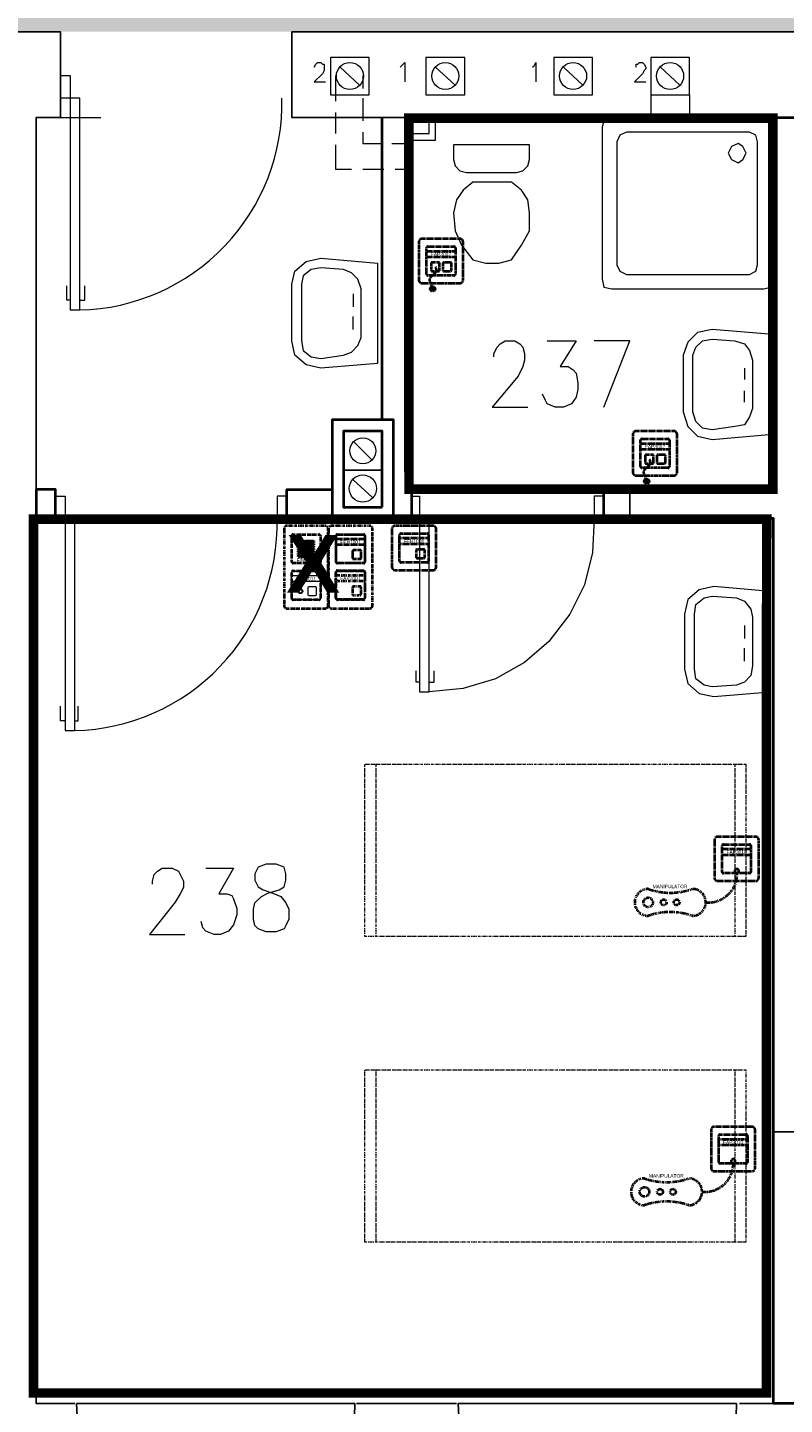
# Model space of a CAD drawing. Header units: millimetres. Extents: x 1 to 17496, y 1 to 30809.
# Tile 184 of 256: x 9684 to 10078, y 20737 to 21454. Entities that reach past the tile are written whole.
import ezdxf
from ezdxf.enums import TextEntityAlignment as Align

# ---------------------------------------------------------------- set-up
doc = ezdxf.new("R2010")
doc.units = ezdxf.units.MM
doc.linetypes.add('BORDER', pattern=[1.75, 0.5, -0.25, 0.5, -0.25, 0, -0.25])
doc.linetypes.add('CENTER', pattern=[2, 1.25, -0.25, 0.25, -0.25])
for name, color, linetype, lineweight in [('0_Przyz_do demontażu', 1, 'CENTER', 40), ('0_Przyz_FAP2001', 1, 'BORDER', 40), ('0_Przyz_FAP3002', 1, 'CENTER', 40), ('0_Przyz_FAP3010', 1, 'CENTER', 40), ('0_Przyz_FEH-1001', 1, 'CENTER', 40), ('0_Przyz_FIM1100', 1, 'BORDER', 40), ('0_Przyz_Manipulator', 1, 'BORDER', 40), ('0_Przyz_Ramka x4', 1, 'BORDER', 40), ('0_Przyz_Sala chorych', 5, 'BORDER', 40), ('0_Przyz_WC pacjenta', 30, 'CENTER', 40), ('0_Przyz_łóżko', 150, 'BORDER', 40), ('2DE_OBJ_ABB-SIGNAL', 7, 'Continuous', 18), ('N_SSP_ewakuacja', 4, 'CENTER', 40)]:
    doc.layers.add(name, color=color, linetype=linetype, lineweight=lineweight)
for name, color, linetype in [('2DE_TXTMARK', 41, 'Continuous'), ('2DE_TXTNUM', 11, 'Continuous'), ('PDF _Geometria', 7, 'Continuous')]:
    doc.layers.add(name, color=color, linetype=linetype)
doc.styles.add('arial', font='arialbd.ttf')
doc.styles.add('CP_ATTR', font='ARIAL.TTF')
doc.styles.add('CP_ELATT', font='ARIAL.TTF')

# ---------------------------------------------------------------- blocks, each defined once
blk = doc.blocks.new('2de_abb_sig_045_1psoxj')
blk.add_lwpolyline([(0, 20), (0, 0, 0.414214), (1.5, -1.5), (21.5, -1.5, 0.414214), (23, 0), (23, 20, 0.414214), (21.5, 21.5), (1.5, 21.5, 0.414214)], format="xyb", close=True)
at = {"flags": 128}
for points in [[(4, 3.1), (4, 16.9)], [(4.6, 17.5), (18.4, 17.5)], [(19, 16.9), (19, 3.1)], [(18.4, 2.5), (4.6, 2.5)]]:
    blk.add_lwpolyline(points, dxfattribs=at)
for centre, start, end in [((4.6, 16.9), 90, 180), ((18.4, 16.9), 0, 90), ((4.6, 3.1), 180, 270), ((18.4, 3.1), 270, 0)]:
    blk.add_arc(centre, 0.6, start, end)
at = {"linetype": 'Continuous', "style": 'CP_ATTR', "flags": 9}
for tag in ['NAME', 'ARTICLE', 'MARK2', 'OTHER1', 'PRODUCT-TYPE', 'ORDER-NO', 'PRODUCER', 'VOLTAGE', 'CURRENT', 'POWER', 'CHARACTER', 'IP', 'OTHER', 'LINK', 'WEIGHT', 'NUMBER', 'GROUP', 'FUNCTION', 'EL-STATUS']:
    blk.add_attdef(tag, text='', height=0.00005, dxfattribs=at).set_placement((0, 0), align=Align.MIDDLE_LEFT)
at = {"layer": '2DE_TXTMARK', "linetype": 'ByBlock', "style": 'CP_ATTR', "width": 0.8, "flags": 8}
blk.add_attdef('MARK1', text='', height=1.8, dxfattribs=at).set_placement((11.5, 27), align=Align.CENTER)
at = {"layer": '2DE_TXTNUM', "style": 'CP_ELATT', "width": 0.8}
blk.add_attdef('TAG', text='', height=2.5, dxfattribs=at).set_placement((11.5, 23), align=Align.CENTER)
blk = doc.blocks.new('2de_abb_sig_012_53oms7o')
at = {"layer": '0_Przyz_FAP3010', "color": 1}
for p, q in [((15, 5), (0, 5)), ((15, 2), (0, 2)), ((6.68, -7.5), (6.68, -5.79)), ((8.63, -7.5), (8.63, -5.79))]:
    blk.add_line(p, q, dxfattribs=at)
at = {"layer": '0_Przyz_FAP3010', "color": 1, "flags": 128}
for points in [[(0.6, 7.5), (14.4, 7.5)], [(0, -6.9), (0, 6.9)], [(15, 6.9), (15, -6.9)], [(14.4, -7.5), (0.6, -7.5)]]:
    blk.add_lwpolyline(points, dxfattribs=at)
at = {"layer": '0_Przyz_FAP3010', "color": 1}
for centre, radius, start, end in [((0.6, 6.9), 0.6, 90, 180), ((14.4, 6.9), 0.6, 0, 90), ((0.6, -6.9), 0.6, 180, 270), ((7.65, -6.54), 1.23, 37.66917, 142.33083), ((14.4, -6.9), 0.6, 270, 0)]:
    blk.add_arc(centre, radius, start, end, dxfattribs=at)
at = {"layer": '0_Przyz_FAP3010', "color": 1, "style": 'CP_ELATT', "width": 0.8}
blk.add_attdef('TAG', text='', height=2.5, dxfattribs=at).set_placement((7.5, 9), align=Align.CENTER)
at = {"layer": '0_Przyz_FAP3010', "color": 1, "linetype": 'ByBlock', "style": 'CP_ATTR', "width": 0.8, "flags": 8}
blk.add_attdef('MARK1', text='', height=1.8, dxfattribs=at).set_placement((7.5, 3.5), align=Align.MIDDLE_CENTER)
at = {"layer": '0_Przyz_FAP3010', "color": 1, "linetype": 'Continuous', "style": 'CP_ATTR', "flags": 9}
for tag in ['NAME', 'ARTICLE', 'MARK2', 'OTHER1', 'PRODUCT-TYPE', 'ORDER-NO', 'PRODUCER', 'VOLTAGE', 'CURRENT', 'POWER', 'CHARACTER', 'IP', 'OTHER', 'LINK', 'WEIGHT', 'NUMBER', 'GROUP', 'FUNCTION', 'EL-STATUS']:
    blk.add_attdef(tag, text='', height=0.00005, dxfattribs=at).set_placement((0, -6.9), align=Align.MIDDLE_LEFT)
blk = doc.blocks.new('2de_abb_sig_011_53jswgj')
blk.add_hatch(color=256).paths.add_polyline_path([(4.43, -14.56, 0.52796), (2.73, -13.39, 1.894083)])
for p, q in [((15, 5), (0, 5)), ((15, 2), (0, 2)), ((2.32, -1.2), (2.32, -4.8)), ((6.38, -0.75), (2.76, -0.75)), ((2.77, -5.25), (6.37, -5.25)), ((4.46, -6.18), (2.81, -7.85)), ((6.82, -4.8), (6.82, -1.2)), ((6.82, -4.35), (6.82, -4.35)), ((8.47, -1.2), (8.47, -4.8)), ((12.53, -0.75), (8.91, -0.75)), ((8.92, -5.25), (12.52, -5.25)), ((12.97, -4.8), (12.97, -1.2)), ((12.97, -4.35), (12.97, -4.35)), ((1.71, -10.8), (3.18, -14.56))]:
    blk.add_line(p, q)
at = {"flags": 128}
for points in [[(0.6, 7.5), (14.4, 7.5)], [(0, -6.9), (0, 6.9)], [(15, 6.9), (15, -6.9)], [(14.4, -7.5), (0.6, -7.5)]]:
    blk.add_lwpolyline(points, dxfattribs=at)
blk.add_circle((3.18, -14.56), 1.25)
for centre, radius, start, end in [((0.6, 6.9), 0.6, 90, 180), ((14.4, 6.9), 0.6, 0, 90), ((0.6, -6.9), 0.6, 180, 270), ((2.77, -1.2), 0.45, 88.75983, 180), ((2.77, -4.8), 0.45, 180, 270), ((2.77, -4.52), 2.36, 315.55137, 40.26904), ((6.37, -1.2), 0.45, 0, 91.24017), ((6.37, -4.8), 0.45, 270, 0), ((8.92, -1.2), 0.45, 88.75983, 180), ((8.92, -4.8), 0.45, 180, 270), ((12.52, -1.2), 0.45, 0, 91.24017), ((12.52, -4.8), 0.45, 270, 0), ((14.4, -6.9), 0.6, 270, 0), ((3.91, -9.94), 2.36, 117.73799, 201.32906)]:
    blk.add_arc(centre, radius, start, end)
at = {"linetype": 'Continuous', "style": 'CP_ATTR', "flags": 9}
for tag in ['NAME', 'ARTICLE', 'MARK2', 'OTHER1', 'PRODUCT-TYPE', 'ORDER-NO', 'PRODUCER', 'VOLTAGE', 'CURRENT', 'POWER', 'CHARACTER', 'IP', 'OTHER', 'LINK', 'WEIGHT', 'NUMBER', 'GROUP', 'FUNCTION', 'EL-STATUS']:
    blk.add_attdef(tag, text='', height=0.00005, dxfattribs=at).set_placement((0, -6.9), align=Align.MIDDLE_LEFT)
at = {"layer": '2DE_TXTMARK', "linetype": 'ByBlock', "style": 'CP_ATTR', "width": 0.8, "flags": 8}
blk.add_attdef('MARK1', text='', height=1.8, dxfattribs=at).set_placement((7.5, 3.5), align=Align.MIDDLE_CENTER)
at = {"layer": '2DE_TXTNUM', "style": 'CP_ELATT', "width": 0.8}
blk.add_attdef('TAG', text='', height=2.5, dxfattribs=at).set_placement((7.5, 9), align=Align.CENTER)
blk = doc.blocks.new('2de_abb_sig_n52_f0txfx9')
for centre, radius in [((-46.34, -15.39), 2.5), ((-38.25, -15.39), 1.5), ((-31.53, -15.39), 1.5)]:
    blk.add_circle(centre, radius)
for centre, radius, start, end in [((-15.05, -0.39), 15.06, 265.11181, 1.48602), ((-46.34, -15.39), 7, 90, 270), ((-34.83, 24.3), 34.66, 250.62217, 289.37783), ((-23.33, -15.39), 7, 270, 90), ((-34.83, -55.09), 34.66, 70.62217, 109.37783)]:
    blk.add_arc(centre, radius, start, end)
at = {"linetype": 'Continuous', "style": 'CP_ATTR', "flags": 9}
for tag in ['ARTICLE', 'NAME', 'EL-STATUS', 'FUNCTION', 'GROUP', 'NUMBER', 'WEIGHT', 'LINK', 'OTHER', 'IP', 'CHARACTER', 'POWER', 'CURRENT', 'VOLTAGE', 'PRODUCER', 'ORDER-NO', 'PRODUCT-TYPE', 'OTHER1', 'MARK2']:
    blk.add_attdef(tag, text='', height=0.00005, dxfattribs=at).set_placement((-46.34, -22.39), align=Align.MIDDLE_LEFT)
at = {"layer": '2DE_TXTMARK', "linetype": 'ByBlock', "style": 'CP_ATTR', "width": 0.8, "flags": 8}
blk.add_attdef('MARK1', text='', height=1.8, dxfattribs=at).set_placement((-34.94, -7.09), align=Align.MIDDLE_CENTER)
at = {"layer": '2DE_TXTNUM', "style": 'CP_ELATT', "width": 0.8}
blk.add_attdef('TAG', text='', height=2.5, dxfattribs=at).set_placement((-34.94, -4.09), align=Align.CENTER)
blk = doc.blocks.new('2de_abb_sig_001_fzxmh7f')
for p, q in [((15, 5), (0, 5)), ((15, 2), (0, 2)), ((8.57, -1.2), (8.57, -4.8)), ((12.63, -0.75), (9.01, -0.75)), ((9.02, -5.25), (12.62, -5.25)), ((13.07, -4.8), (13.07, -1.2)), ((13.07, -4.35), (13.07, -4.35))]:
    blk.add_line(p, q)
at = {"flags": 128}
for points in [[(0.6, 7.5), (14.4, 7.5)], [(0, -6.9), (0, 6.9)], [(15, 6.9), (15, -6.9)], [(14.4, -7.5), (0.6, -7.5)]]:
    blk.add_lwpolyline(points, dxfattribs=at)
for centre, radius, start, end in [((0.6, 6.9), 0.6, 90, 180), ((14.4, 6.9), 0.6, 0, 90), ((0.6, -6.9), 0.6, 180, 270), ((9.02, -1.2), 0.45, 88.75983, 180), ((9.02, -4.8), 0.45, 180, 270), ((12.62, -1.2), 0.45, 0, 91.24017), ((12.62, -4.8), 0.45, 270, 0), ((14.4, -6.9), 0.6, 270, 0)]:
    blk.add_arc(centre, radius, start, end)
at = {"linetype": 'Continuous', "style": 'CP_ATTR', "flags": 9}
for tag in ['NAME', 'ARTICLE', 'MARK2', 'OTHER1', 'PRODUCT-TYPE', 'ORDER-NO', 'PRODUCER', 'VOLTAGE', 'CURRENT', 'POWER', 'CHARACTER', 'IP', 'OTHER', 'LINK', 'WEIGHT', 'NUMBER', 'GROUP', 'FUNCTION', 'EL-STATUS']:
    blk.add_attdef(tag, text='', height=0.00005, dxfattribs=at).set_placement((0, -6.9), align=Align.MIDDLE_LEFT)
at = {"layer": '2DE_TXTMARK', "linetype": 'ByBlock', "style": 'CP_ATTR', "width": 0.8, "flags": 8}
blk.add_attdef('MARK1', text='', height=1.8, dxfattribs=at).set_placement((7.5, 3.5), align=Align.MIDDLE_CENTER)
at = {"layer": '2DE_TXTNUM', "style": 'CP_ELATT', "width": 0.8}
blk.add_attdef('TAG', text='', height=2.5, dxfattribs=at).set_placement((7.5, 9), align=Align.CENTER)
blk = doc.blocks.new('2de_abb_sig_046_18mvjo')
blk.add_lwpolyline([(0, 40), (0, 0, 0.414214), (1.5, -1.5), (21.5, -1.5, 0.414214), (23, 0), (23, 40, 0.414214), (21.5, 41.5), (1.5, 41.5, 0.414214)], format="xyb", close=True)
at = {"flags": 128}
for points in [[(4, 22.6), (4, 36.4)], [(4.6, 37), (18.4, 37)], [(19, 36.4), (19, 22.6)], [(18.4, 22), (4.6, 22)], [(4, 3.6), (4, 17.4)], [(4.6, 18), (18.4, 18)], [(19, 17.4), (19, 3.6)], [(18.4, 3), (4.6, 3)]]:
    blk.add_lwpolyline(points, dxfattribs=at)
for centre, start, end in [((4.6, 36.4), 90, 180), ((18.4, 36.4), 0, 90), ((4.6, 22.6), 180, 270), ((18.4, 22.6), 270, 0), ((4.6, 17.4), 90, 180), ((18.4, 17.4), 0, 90), ((4.6, 3.6), 180, 270), ((18.4, 3.6), 270, 0)]:
    blk.add_arc(centre, 0.6, start, end)
at = {"linetype": 'Continuous', "style": 'CP_ATTR', "flags": 9}
for tag in ['NAME', 'ARTICLE', 'MARK2', 'OTHER1', 'PRODUCT-TYPE', 'ORDER-NO', 'PRODUCER', 'VOLTAGE', 'CURRENT', 'POWER', 'CHARACTER', 'IP', 'OTHER', 'LINK', 'WEIGHT', 'NUMBER', 'GROUP', 'FUNCTION', 'EL-STATUS']:
    blk.add_attdef(tag, text='', height=0.00005, dxfattribs=at).set_placement((0, 0), align=Align.MIDDLE_LEFT)
at = {"layer": '2DE_TXTMARK', "linetype": 'ByBlock', "style": 'CP_ATTR', "width": 0.8, "flags": 8}
blk.add_attdef('MARK1', text='', height=1.8, dxfattribs=at).set_placement((11.5, 47), align=Align.CENTER)
at = {"layer": '2DE_TXTNUM', "style": 'CP_ELATT', "width": 0.8}
blk.add_attdef('TAG', text='', height=2.5, dxfattribs=at).set_placement((11.5, 43), align=Align.CENTER)
blk = doc.blocks.new('2de_abb_sig_006_fzxhx6d')
at = {"flags": 128}
for points in [[(0.6, 7.5), (14.4, 7.5)], [(0, -6.9), (0, 6.9)], [(15, 6.9), (15, -6.9)], [(14.4, -7.5), (0.6, -7.5)]]:
    blk.add_lwpolyline(points, dxfattribs=at)
for points in [[(3.45, 4.27), (11.55, 4.27)], [(11.55, 3.82), (3.45, 3.82)], [(3.45, 3.37), (11.55, 3.37)], [(11.55, 2.92), (3.45, 2.92)], [(3.45, 2.47), (11.55, 2.47)], [(11.55, 2.02), (3.45, 2.02)], [(3.45, 1.57), (11.55, 1.57)], [(11.55, 1.12), (3.45, 1.12)], [(3.45, 0.67), (11.55, 0.67)], [(11.55, 0.22), (3.45, 0.22)], [(3.45, -0.22), (11.55, -0.22)], [(11.55, -0.67), (3.45, -0.67)], [(3.45, -1.12), (11.55, -1.12)], [(11.55, -1.57), (3.45, -1.57)], [(3.45, -2.02), (11.55, -2.02)], [(11.55, -2.47), (3.45, -2.47)], [(3.45, -2.92), (11.55, -2.92)], [(11.55, -3.37), (3.45, -3.37)], [(3.45, -3.82), (11.55, -3.82)], [(11.55, -4.27), (3.45, -4.27)]]:
    blk.add_lwpolyline(points)
for centre, radius, start, end in [((0.6, 6.9), 0.6, 90, 180), ((14.4, 6.9), 0.6, 0, 90), ((3.45, 4.05), 0.225, 90, 270), ((3.45, 3.15), 0.225, 90, 270), ((3.45, 2.25), 0.225, 90, 270), ((3.45, 1.35), 0.225, 90, 270), ((3.45, 0.45), 0.225, 90, 270), ((11.55, 4.05), 0.225, 270, 90), ((11.55, 3.15), 0.225, 270, 90), ((11.55, 2.25), 0.225, 270, 90), ((11.55, 1.35), 0.225, 270, 90), ((11.55, 0.45), 0.225, 270, 90), ((0.6, -6.9), 0.6, 180, 270), ((3.45, -0.45), 0.225, 90, 270), ((3.45, -1.35), 0.225, 90, 270), ((3.45, -2.25), 0.225, 90, 270), ((3.45, -3.15), 0.225, 90, 270), ((3.45, -4.05), 0.225, 90, 270), ((11.55, -0.45), 0.225, 270, 90), ((11.55, -1.35), 0.225, 270, 90), ((11.55, -2.25), 0.225, 270, 90), ((11.55, -3.15), 0.225, 270, 90), ((11.55, -4.05), 0.225, 270, 90), ((14.4, -6.9), 0.6, 270, 0)]:
    blk.add_arc(centre, radius, start, end)
at = {"linetype": 'Continuous', "style": 'CP_ATTR', "flags": 9}
for tag in ['NAME', 'ARTICLE', 'MARK2', 'OTHER1', 'PRODUCT-TYPE', 'ORDER-NO', 'PRODUCER', 'VOLTAGE', 'CURRENT', 'POWER', 'CHARACTER', 'IP', 'OTHER', 'LINK', 'WEIGHT', 'NUMBER', 'GROUP', 'FUNCTION', 'EL-STATUS']:
    blk.add_attdef(tag, text='', height=0.00005, dxfattribs=at).set_placement((0, -6.9), align=Align.MIDDLE_LEFT)
at = {"layer": '2DE_TXTMARK', "linetype": 'ByBlock', "style": 'CP_ATTR', "width": 0.8, "flags": 8}
blk.add_attdef('MARK1', text='', height=1.8, dxfattribs=at).set_placement((7.5, -5.89), align=Align.MIDDLE_CENTER)
at = {"layer": '2DE_TXTNUM', "style": 'CP_ELATT', "width": 0.8}
blk.add_attdef('TAG', text='', height=2.5, dxfattribs=at).set_placement((7.5, 9), align=Align.CENTER)
blk = doc.blocks.new('2de_abb_sig_013_53790e7')
for p, q in [((15, 5), (0, 5)), ((15, 2), (0, 2)), ((8.47, -1.2), (8.47, -4.8)), ((12.53, -0.75), (8.91, -0.75)), ((8.92, -5.25), (12.52, -5.25)), ((12.97, -4.8), (12.97, -1.2)), ((12.97, -4.35), (12.97, -4.35))]:
    blk.add_line(p, q)
at = {"flags": 128}
for points in [[(0.6, 7.5), (14.4, 7.5)], [(0, -6.9), (0, 6.9)], [(15, 6.9), (15, -6.9)], [(14.4, -7.5), (0.6, -7.5)]]:
    blk.add_lwpolyline(points, dxfattribs=at)
at = {"ltscale": 0.2}
for centre, radius in [((4.57, -2.98), 1.25), ((4.57, -3), 0.95)]:
    blk.add_circle(centre, radius, dxfattribs=at)
for centre, radius, start, end in [((0.6, 6.9), 0.6, 90, 180), ((14.4, 6.9), 0.6, 0, 90), ((0.6, -6.9), 0.6, 180, 270), ((8.92, -1.2), 0.45, 88.75983, 180), ((8.92, -4.8), 0.45, 180, 270), ((12.52, -1.2), 0.45, 0, 91.24017), ((12.52, -4.8), 0.45, 270, 0), ((14.4, -6.9), 0.6, 270, 0)]:
    blk.add_arc(centre, radius, start, end)
at = {"linetype": 'Continuous', "style": 'CP_ATTR', "flags": 9}
for tag in ['NAME', 'ARTICLE', 'MARK2', 'OTHER1', 'PRODUCT-TYPE', 'ORDER-NO', 'PRODUCER', 'VOLTAGE', 'CURRENT', 'POWER', 'CHARACTER', 'IP', 'OTHER', 'LINK', 'WEIGHT', 'NUMBER', 'GROUP', 'FUNCTION', 'EL-STATUS']:
    blk.add_attdef(tag, text='', height=0.00005, dxfattribs=at).set_placement((0, -6.9), align=Align.MIDDLE_LEFT)
at = {"layer": '2DE_TXTMARK', "linetype": 'ByBlock', "style": 'CP_ATTR', "width": 0.8, "flags": 8}
blk.add_attdef('MARK1', text='', height=1.8, dxfattribs=at).set_placement((7.5, 3.5), align=Align.MIDDLE_CENTER)
at = {"layer": '2DE_TXTNUM', "style": 'CP_ELATT', "width": 0.8}
blk.add_attdef('TAG', text='', height=2.5, dxfattribs=at).set_placement((7.5, 9), align=Align.CENTER)
blk = doc.blocks.new('2de_abb_sig_010_fzx1zps')
for p, q in [((15, 5), (0, 5)), ((15, 2), (0, 2)), ((8.57, -1.2), (8.57, -4.8)), ((12.63, -0.75), (9.01, -0.75)), ((9.02, -5.25), (12.62, -5.25)), ((13.07, -4.8), (13.07, -1.2)), ((13.07, -4.35), (13.07, -4.35))]:
    blk.add_line(p, q)
at = {"flags": 128}
for points in [[(0.6, 7.5), (14.4, 7.5)], [(0, -6.9), (0, 6.9)], [(15, 6.9), (15, -6.9)], [(14.4, -7.5), (0.6, -7.5)]]:
    blk.add_lwpolyline(points, dxfattribs=at)
for centre, radius, start, end in [((0.6, 6.9), 0.6, 90, 180), ((14.4, 6.9), 0.6, 0, 90), ((0.6, -6.9), 0.6, 180, 270), ((9.02, -1.2), 0.45, 88.75983, 180), ((9.02, -4.8), 0.45, 180, 270), ((12.62, -1.2), 0.45, 0, 91.24017), ((12.62, -4.8), 0.45, 270, 0), ((14.4, -6.9), 0.6, 270, 0)]:
    blk.add_arc(centre, radius, start, end)
at = {"linetype": 'Continuous', "style": 'CP_ATTR', "flags": 9}
for tag in ['NAME', 'ARTICLE', 'MARK2', 'OTHER1', 'PRODUCT-TYPE', 'ORDER-NO', 'PRODUCER', 'VOLTAGE', 'CURRENT', 'POWER', 'CHARACTER', 'IP', 'OTHER', 'LINK', 'WEIGHT', 'NUMBER', 'GROUP', 'FUNCTION', 'EL-STATUS']:
    blk.add_attdef(tag, text='', height=0.00005, dxfattribs=at).set_placement((0, -6.9), align=Align.MIDDLE_LEFT)
at = {"layer": '2DE_TXTMARK', "linetype": 'ByBlock', "style": 'CP_ATTR', "width": 0.8, "flags": 8}
blk.add_attdef('MARK1', text='', height=1.8, dxfattribs=at).set_placement((7.5, 3.5), align=Align.MIDDLE_CENTER)
at = {"layer": '2DE_TXTNUM', "style": 'CP_ELATT', "width": 0.8}
blk.add_attdef('TAG', text='', height=2.5, dxfattribs=at).set_placement((7.5, 9), align=Align.CENTER)

msp = doc.modelspace()

# ---------------------------------------------------------------- hatches: boundary and pattern name
at = {"layer": 'N_SSP_ewakuacja', "lineweight": 60, "transparency": 33554457}
h = msp.add_hatch(color=51, dxfattribs=at)
h.dxf.hatch_style = 1
h.paths.add_polyline_path([(5438.97, 22700.75), (5436.7, 22686.69), (5436.7, 21954.96), (5458.04, 21954.96), (5458.04, 21107.81), (5178.5, 21107.81), (5178.5, 20881.62), (5426.03, 20881.62), (5426.03, 20657.57), (5735.44, 20657.57), (5735.44, 21323.34), (6228.37, 21323.34), (6228.37, 21457.77), (9119.77, 21457.77), (9119.77, 20742.92), (9173.12, 20742.92), (9173.12, 20424.97), (9597.76, 20424.97), (9597.76, 20717.32), (9405.71, 20717.32), (9405.71, 21451.78), (13300.03, 21451.78), (13300.03, 21329.74), (13530.49, 21329.74), (13530.49, 21677.56), (13135.73, 21677.56), (13135.73, 21743.71), (12587.32, 21743.71), (12587.32, 21925.09), (12316.32, 21925.09), (12316.32, 21740.51), (8046.3, 21740.51), (8046.3, 22023.25), (7896.92, 22023.25), (7896.92, 21745.84), (7484.82, 21745.84), (7484.82, 22444.69), (7327.45, 22444.69), (7327.45, 21736.51), (7290.1, 21736.51), (7290.1, 21663.16), (6951.35, 21663.16), (6951.35, 21743.18), (6305.85, 21743.18), (6305.85, 21596.47), (5719.04, 21596.47), (5719.04, 22051.25), (5700.37, 22051.25), (5700.37, 22700.75)])

# ---------------------------------------------------------------- linework, layer by layer
at = {"layer": '0_Przyz_Sala chorych', "ltscale": 500, "const_width": 5}
msp.add_lwpolyline([(9686.81, 21198.01), (9850.32, 21198.01), (9850.32, 21198.01), (10068.73, 21198.01), (10068.6, 21070.03), (10068.6, 20743.08), (9686.79, 20743.08)], close=True, dxfattribs=at)
at = {"layer": '0_Przyz_WC pacjenta', "ltscale": 500, "const_width": 5}
msp.add_lwpolyline([(9882.36, 21406.81), (10071.87, 21406.81), (10071.87, 21213.66), (9882.41, 21213.66)], close=True, dxfattribs=at)
at = {"layer": '0_Przyz_łóżko', "lineweight": 18}
for points in [[(10058, 20980.98), (10058, 21070.25), (9859.23, 21070.25), (9859.23, 20980.98)], [(10058, 20821.8), (10058, 20911.07), (9859.23, 20911.07), (9859.23, 20821.8)]]:
    msp.add_lwpolyline(points, close=True, dxfattribs=at)
for points in [[(9865.13, 21070.25), (9865.13, 20980.98)], [(10052.1, 21070.25), (10052.1, 20980.98)], [(9865.13, 20911.07), (9865.13, 20821.8)], [(10052.1, 20911.07), (10052.1, 20821.8)]]:
    msp.add_lwpolyline(points, dxfattribs=at)
at = {"layer": 'PDF _Geometria', "lineweight": 25}
for points in [[(9708.47, 20737.58), (9688.26, 20737.58), (9688.26, 21357.45), (9688.26, 21407.14), (9700.89, 21407.14), (9700.89, 21451.78), (9647.83, 21451.78), (9647.83, 21357.45), (9672.26, 21357.45), (9672.26, 20737.58), (9657.1, 20737.58)], [(9711, 20703.89), (9709.32, 20737.58), (9854.18, 20737.58), (9853.34, 20703.89)], [(9907.24, 20737.58), (9855.02, 20737.58)], [(9909.76, 20703.89), (9908.08, 20737.58), (10052.94, 20737.58), (10052.1, 20703.89)], [(10106, 20737.58), (10054.63, 20737.58)]]:
    msp.add_lwpolyline(points, dxfattribs=at)
msp.add_lwpolyline([(9821.33, 21451.78), (10127.9, 21451.78), (10127.9, 21407.14), (9821.33, 21407.14)], close=True, dxfattribs=at)
at = {"layer": 'PDF _Geometria', "lineweight": 18}
for points in [[(9833.12, 21433.25), (9833.96, 21434.94), (9834.81, 21435.78), (9836.49, 21435.78), (9837.33, 21434.94), (9838.18, 21434.94), (9838.18, 21431.57), (9837.33, 21429.88), (9833.12, 21425.67), (9839.02, 21425.67)], [(9877.76, 21433.25), (9878.6, 21434.1), (9880.29, 21435.78), (9880.29, 21425.67)], [(9946.82, 21433.25), (9947.66, 21434.1), (9948.51, 21435.78), (9948.51, 21425.67)], [(10000.72, 21433.25), (10000.72, 21434.94), (10001.57, 21434.94), (10002.41, 21435.78), (10004.09, 21435.78), (10004.94, 21434.94), (10005.78, 21433.25), (10005.78, 21432.41), (10004.94, 21431.57), (10004.09, 21429.88), (9999.88, 21425.67), (10005.78, 21425.67)], [(9844.07, 21429.04), (9844.07, 21415.57)], [(9856.7, 21423.99), (9846.6, 21433.25)], [(9858.39, 21429.04), (9858.39, 21422.3)], [(9906.4, 21423.99), (9896.29, 21433.25)], [(9972.93, 21423.99), (9962.82, 21433.25)], [(10023.46, 21423.99), (10013.36, 21433.25)], [(9858.39, 21417.25), (9858.39, 21405.46)], [(10008.3, 21418.94), (10008.3, 21406.3)], [(10028.52, 21418.94), (10028.52, 21406.3)], [(9700.89, 21407.14), (9721.95, 21407.14)], [(9844.07, 21409.67), (9844.07, 21398.72)], [(9883.66, 21398.72), (9892.92, 21398.72), (9892.92, 21407.14)], [(9883.66, 21395.35), (9896.29, 21395.35), (9896.29, 21407.14)], [(10005.78, 21407.14), (9988.09, 21407.14)], [(9858.39, 21399.56), (9858.39, 21393.67), (9867.65, 21393.67)], [(9844.07, 21392.83), (9844.07, 21380.19), (9852.49, 21380.19)], [(9873.55, 21393.67), (9883.66, 21393.67)], [(9858.39, 21380.19), (9869.34, 21380.19)], [(9875.23, 21380.19), (9883.66, 21380.19)], [(9705.95, 21311.97), (9704.26, 21311.97), (9704.26, 21319.55)], [(9711, 21311.97), (9713.53, 21311.97), (9713.53, 21319.55)], [(9853.34, 21315.34), (9853.34, 21308.6)], [(9853.34, 21296.81), (9853.34, 21303.55)], [(9926.61, 21282.5), (9926.61, 21284.18), (9928.29, 21287.55), (9929.98, 21289.23), (9932.5, 21290.92), (9937.56, 21290.92), (9940.08, 21289.23), (9941.77, 21287.55), (9942.61, 21284.18), (9942.61, 21280.81), (9941.77, 21277.44), (9939.24, 21272.39), (9925.77, 21256.39), (9944.3, 21256.39)], [(9954.4, 21290.92), (9969.56, 21290.92), (9961.14, 21277.44), (9965.35, 21277.44), (9967.88, 21275.76), (9969.56, 21274.07), (9970.4, 21269.02), (9970.4, 21265.65), (9969.56, 21261.44), (9967.04, 21258.07), (9962.82, 21256.39), (9958.61, 21256.39), (9954.4, 21258.07), (9953.56, 21259.76), (9951.88, 21263.12)], [(9983.88, 21256.39), (9997.36, 21290.92), (9978.83, 21290.92)], [(10057.15, 21276.6), (10057.15, 21270.7)], [(9688.26, 21270.7), (9688.26, 21253.02)], [(10057.15, 21258.91), (10057.15, 21264.81)], [(9863.44, 21228.59), (9853.34, 21238.7)], [(9863.44, 21209.22), (9853.34, 21218.49)], [(9997.36, 21198.27), (9997.36, 21213.43), (9997.36, 21198.27)], [(9978.83, 21198.27), (9977.98, 21180.59), (9973.77, 21163.74), (9966.19, 21148.58), (9955.24, 21134.26), (9942.61, 21123.32), (9927.45, 21114.89), (9910.61, 21109.84), (9892.92, 21108.16)], [(9688.26, 21165.43), (9688.26, 21183.11)], [(10072.31, 21141), (10072.31, 21159.53)], [(10057.15, 21142.69), (10057.15, 21135.95)], [(10057.15, 21124.16), (10057.15, 21130.9)], [(9887.87, 21113.21), (9886.18, 21113.21), (9886.18, 21119.1)], [(9892.92, 21113.21), (9895.45, 21113.21), (9895.45, 21119.1)], [(9703.42, 21092.99), (9700.89, 21092.99), (9700.89, 21100.58)], [(9708.47, 21092.99), (9710.16, 21092.99), (9710.16, 21100.58)], [(9748.9, 21007.93), (9748.9, 21009.61), (9749.74, 21012.98), (9751.43, 21014.67), (9753.95, 21016.35), (9759.01, 21016.35), (9762.38, 21014.67), (9763.22, 21012.98), (9764.9, 21009.61), (9764.9, 21006.25), (9763.22, 21002.88), (9760.69, 20998.67), (9747.22, 20981.82), (9765.74, 20981.82)], [(9776.69, 21016.35), (9791.01, 21016.35), (9783.43, 21002.88), (9787.64, 21002.88), (9790.17, 21002.03), (9791.01, 21000.35), (9792.7, 20995.3), (9792.7, 20991.93), (9791.01, 20986.87), (9788.48, 20983.51), (9784.27, 20981.82), (9780.9, 20981.82), (9776.69, 20983.51), (9775.01, 20985.19), (9774.17, 20988.56)], [(10072.31, 20879.07), (10087.47, 20879.07), (10072.31, 20879.07)]]:
    msp.add_lwpolyline(points, dxfattribs=at)
for points in [[(9861.76, 21418.94), (9861.76, 21438.31), (9841.54, 21438.31), (9841.54, 21418.94)], [(9911.45, 21418.94), (9911.45, 21438.31), (9891.24, 21438.31), (9891.24, 21418.94)], [(9977.98, 21418.94), (9977.98, 21438.31), (9957.77, 21438.31), (9957.77, 21418.94)], [(10028.52, 21418.94), (10028.52, 21438.31), (10008.3, 21438.31), (10008.3, 21418.94)], [(9711, 21306.92), (9711, 21417.25), (9700.89, 21417.25), (9700.89, 21429.04), (9705.95, 21429.04), (9705.95, 21306.92)], [(10072.31, 21322.92), (10072.31, 21402.09), (10070.63, 21405.46), (10067.26, 21407.14), (9988.09, 21407.14), (9983.88, 21405.46), (9983.04, 21402.09), (9983.04, 21322.92), (9983.88, 21318.71), (9988.09, 21317.87), (10067.26, 21317.87), (10070.63, 21318.71)], [(10063.89, 21330.5), (10063.89, 21394.51), (10063.05, 21397.88), (10059.68, 21399.56), (9995.67, 21399.56), (9992.3, 21397.88), (9990.62, 21394.51), (9990.62, 21330.5), (9992.3, 21327.13), (9995.67, 21325.45), (10059.68, 21325.45), (10063.05, 21327.13)], [(9945.14, 21385.25), (9945.14, 21392.83), (9905.55, 21392.83), (9905.55, 21385.25), (9906.4, 21381.88), (9908.92, 21379.35), (9912.29, 21378.51), (9938.4, 21378.51), (9941.77, 21379.35), (9944.3, 21381.88)], [(10048.73, 21388.62), (10050.42, 21385.25), (10053.78, 21383.56), (10056.31, 21385.25), (10058, 21388.62), (10056.31, 21391.98), (10053.78, 21393.67), (10050.42, 21391.98)], [(9935.87, 21373.46), (9915.66, 21373.46), (9910.61, 21369.24), (9907.24, 21364.19), (9905.55, 21357.45), (9906.4, 21348.19), (9909.76, 21340.61), (9915.66, 21333.03), (9922.4, 21331.34), (9929.14, 21331.34), (9935.87, 21333.03), (9940.93, 21340.61), (9945.14, 21348.19), (9945.14, 21357.45), (9944.3, 21364.19), (9940.93, 21369.24)], [(9865.97, 21279.13), (9836.49, 21276.6), (9828.91, 21278.28), (9823.02, 21283.34), (9821.33, 21290.92), (9821.33, 21320.4), (9823.02, 21327.13), (9828.91, 21332.19), (9836.49, 21333.87), (9865.97, 21331.34)], [(9857.55, 21292.6), (9857.55, 21317.87), (9855.86, 21322.92), (9852.49, 21326.29), (9848.28, 21327.98), (9836.49, 21328.82), (9831.44, 21327.98), (9827.23, 21324.61), (9826.38, 21320.4), (9826.38, 21290.92), (9827.23, 21285.86), (9831.44, 21282.5), (9836.49, 21281.65), (9848.28, 21283.34), (9852.49, 21285.02), (9855.86, 21288.39)], [(10069.79, 21294.29), (10040.31, 21296.81), (10032.73, 21295.13), (10027.68, 21290.08), (10025.15, 21283.34), (10025.15, 21253.86), (10027.68, 21246.28), (10032.73, 21241.23), (10040.31, 21239.54), (10069.79, 21242.07)], [(10061.36, 21280.81), (10061.36, 21255.54), (10059.68, 21251.33), (10057.15, 21247.12), (10052.1, 21246.28), (10040.31, 21244.6), (10035.26, 21245.44), (10031.89, 21248.81), (10030.2, 21253.86), (10030.2, 21283.34), (10031.89, 21287.55), (10035.26, 21290.92), (10040.31, 21291.76), (10052.1, 21290.92), (10057.15, 21289.23), (10059.68, 21285.86)], [(9868.5, 21223.54), (9868.5, 21243.75), (9848.28, 21243.75), (9848.28, 21223.54)], [(9868.5, 21204.17), (9868.5, 21223.54), (9848.28, 21223.54), (9848.28, 21204.17)], [(10005.78, 21213.43), (9988.09, 21213.43)], [(9708.47, 21087.94), (9708.47, 21198.27), (9698.37, 21198.27), (9698.37, 21210.06), (9703.42, 21210.06), (9703.42, 21087.94)], [(9818.8, 21198.27), (9818.8, 21210.06), (9813.75, 21210.06), (9813.75, 21198.27)], [(9892.92, 21108.16), (9892.92, 21198.27), (9883.66, 21198.27), (9883.66, 21210.06), (9887.87, 21210.06), (9887.87, 21108.16)], [(9983.88, 21198.27), (9983.88, 21210.06), (9978.83, 21210.06), (9978.83, 21198.27)], [(9988.09, 21198.27), (10005.78, 21198.27)], [(9858.86, 21196), (9877.39, 21196)], [(10072.31, 21183.11), (10072.31, 21165.43)], [(10070.63, 21160.37), (10041.15, 21162.9), (10033.57, 21161.22), (10027.68, 21156.16), (10025.99, 21148.58), (10025.99, 21119.95), (10027.68, 21112.37), (10033.57, 21107.31), (10041.15, 21105.63), (10070.63, 21108.16)], [(9688.26, 21141), (9688.26, 21159.53)], [(10061.36, 21146.9), (10061.36, 21121.63), (10060.52, 21116.58), (10057.15, 21113.21), (10052.94, 21111.52), (10040.31, 21110.68), (10036.1, 21111.52), (10031.89, 21114.89), (10031.04, 21119.95), (10031.04, 21148.58), (10031.89, 21153.64), (10036.1, 21157), (10040.31, 21157.85), (10052.94, 21157), (10057.15, 21155.32), (10060.52, 21151.11)], [(9808.11, 21018.47), (9803.9, 21016.78), (9802.21, 21013.41), (9802.21, 21010.04), (9803.9, 21006.67), (9806.42, 21004.99), (9811.48, 21003.31), (9815.69, 21001.62), (9818.21, 20998.25), (9819.9, 20994.88), (9819.9, 20989.83), (9818.21, 20986.46), (9817.37, 20984.78), (9813.16, 20983.09), (9808.11, 20983.09), (9803.9, 20984.78), (9802.21, 20986.46), (9801.37, 20989.83), (9801.37, 20994.88), (9802.21, 20998.25), (9805.58, 21001.62), (9808.95, 21003.31), (9814.85, 21004.99), (9817.37, 21006.67), (9818.21, 21010.04), (9818.21, 21013.41), (9817.37, 21016.78), (9813.16, 21018.47)], [(10072.31, 20888.33), (10072.31, 20869.81)]]:
    msp.add_lwpolyline(points, close=True, dxfattribs=at)
at = {"layer": 'PDF _Geometria', "lineweight": 40}
for points in [[(9883.66, 21407.14), (9883.66, 21198.27), (9818.8, 21198.27), (9818.8, 21213.43), (9842.39, 21213.43)], [(9868.5, 21249.65), (9868.5, 21407.14)], [(10087.47, 21381.04), (10087.47, 21266.49), (10340.98, 21266.49), (10340.98, 21251.33), (10087.47, 21251.33), (10087.47, 20737.58), (10072.31, 20737.58), (10072.31, 21198.27), (9983.88, 21198.27), (9983.88, 21213.43), (10072.31, 21213.43), (10072.31, 21407.14), (10087.47, 21407.14)]]:
    msp.add_lwpolyline(points, dxfattribs=at)
for points in [[(9874.39, 21198.27), (9874.39, 21249.65), (9842.39, 21249.65), (9842.39, 21198.27)], [(9868.5, 21204.17), (9868.5, 21243.75), (9848.28, 21243.75), (9848.28, 21204.17)], [(9698.37, 21198.27), (9698.37, 21213.43), (9688.26, 21213.43), (9688.26, 21198.27)]]:
    msp.add_lwpolyline(points, close=True, dxfattribs=at)
at = {"layer": 'PDF _Geometria', "lineweight": 18}
for centre, radius in [((9851.65, 21428.72), 7.06), ((9901.34, 21428.72), 7.06), ((9967.88, 21428.72), 7.06), ((10018.41, 21428.72), 7.06), ((9858.39, 21233.61), 6.77), ((9858.39, 21213.95), 7.06)]:
    msp.add_circle(centre, radius, dxfattribs=at)
for centre in [(9708.53, 21414.67), (9706, 21195.69)]:
    msp.add_arc(centre, 107.78, 271.31271, 1.37254, dxfattribs=at)

# ---------------------------------------------------------------- block references
at = {"layer": '0_Przyz_FAP2001', "lineweight": -3}
msp.add_blockref('2de_abb_sig_010_fzx1zps', (9844.37, 21163.72), dxfattribs=at).add_auto_attribs({'MARK1': 'FAP2001'})
at = {"layer": '0_Przyz_FAP3002', "lineweight": -3}
for p in [(9887.57, 21322.42), (9999.03, 21222.27)]:
    msp.add_blockref('2de_abb_sig_045_1psoxj', p, dxfattribs=at)
for p in [(9891.57, 21332.42), (10003.03, 21232.27)]:
    msp.add_blockref('2de_abb_sig_011_53jswgj', p, dxfattribs=at).add_auto_attribs({'MARK1': 'FAP3002'})
at = {"layer": '0_Przyz_FAP3010', "lineweight": -3}
for p in [(10041.54, 21011.14), (10039.74, 20860.1)]:
    msp.add_blockref('2de_abb_sig_045_1psoxj', p, dxfattribs=at)
ref = msp.add_blockref('2de_abb_sig_012_53oms7o', (10045.54, 21021.15), dxfattribs=at)
ref.add_attrib('MARK1', 'FAP3010', dxfattribs={"layer": '2DE_TXTMARK', "linetype": 'ByBlock', "height": 1.8, "style": 'CP_ATTR', "width": 0.8, "flags": 8}).set_placement((10053.04, 21024.65), align=Align.MIDDLE_CENTER)
ref = msp.add_blockref('2de_abb_sig_012_53oms7o', (10043.74, 20870.11), dxfattribs=at)
ref.add_attrib('MARK1', 'FAP3010', dxfattribs={"layer": '2DE_TXTMARK', "linetype": 'ByBlock', "height": 1.8, "style": 'CP_ATTR', "width": 0.8, "flags": 8}).set_placement((10051.24, 20873.61), align=Align.MIDDLE_CENTER)
at = {"layer": '0_Przyz_FEH-1001', "lineweight": -3}
msp.add_blockref('2de_abb_sig_045_1psoxj', (9873.56, 21173.02), dxfattribs=at)
for p in [(9844.5, 21182.58), (9877.56, 21183.03)]:
    msp.add_blockref('2de_abb_sig_001_fzxmh7f', p, dxfattribs=at).add_auto_attribs({'MARK1': 'FEH1001'})
at = {"layer": '0_Przyz_FIM1100', "lineweight": -3}
msp.add_blockref('2de_abb_sig_006_fzxhx6d', (9821.32, 21182.54), dxfattribs=at).add_auto_attribs({'MARK1': 'FIM1100'})
at = {"layer": '0_Przyz_Manipulator', "lineweight": -3}
for p in [(10053.32, 21013.88), (10051.39, 20863.19)]:
    msp.add_blockref('2de_abb_sig_n52_f0txfx9', p, dxfattribs=at).add_auto_attribs({'MARK1': 'MANIPULATOR'})
at = {"layer": '0_Przyz_Ramka x4', "linetype": 'Continuous', "lineweight": 0}
for p in [(9817.33, 21153.04), (9840.48, 21153.04)]:
    msp.add_blockref('2de_abb_sig_046_18mvjo', p, dxfattribs=at)
at = {"layer": '2DE_OBJ_ABB-SIGNAL', "lineweight": -3}
msp.add_blockref('2de_abb_sig_013_53790e7', (9821.26, 21163.48), dxfattribs=at).add_auto_attribs({'MARK1': 'FAP3011'})

# ---------------------------------------------------------------- texts
at = {"layer": '0_Przyz_do demontażu', "linetype": 'ByBlock', "lineweight": 30, "insert": (9818.51, 21189.82), "char_height": 30, "width": 9.5107, "attachment_point": 1, "style": 'arial'}
msp.add_mtext('X', dxfattribs=at)

doc.saveas('drawing.dxf')
